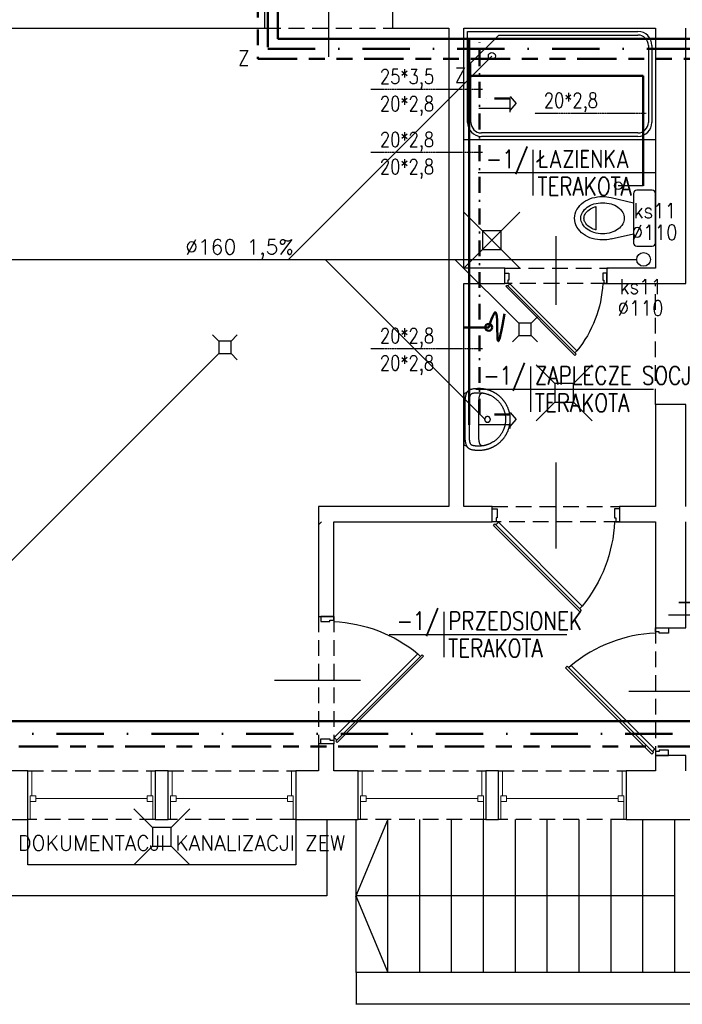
# Model space of a CAD drawing. Header units: millimetres. Extents: x 116 to 15750, y -6945 to 9999.
# Tile 98 of 150: x 2962 to 3495, y 833 to 1626. Entities that reach past the tile are written whole.
import ezdxf
from ezdxf.enums import TextEntityAlignment as Align

# ---------------------------------------------------------------- set-up
doc = ezdxf.new("R2010")
doc.units = ezdxf.units.MM
for name, pattern in [('ACAD_ISO12W100', [21, 12, -3, 0, -3, 0, -3]), ('DASHDOT', [25.4, 12.7, -6.35, 0, -6.35]), ('DASHED', [19.05, 12.7, -6.35]), ('DASHED2', [0.375, 0.25, -0.125]), ('Podwójna kreska', [42.8625, 15.875, -4.7625, 6.35, -4.7625, 6.35, -4.7625])]:
    doc.linetypes.add(name, pattern=pattern)
doc.layers.get('0').update_dxf_attribs({"color": 252})
for name, color, linetype in [('1-OPIS-POM', 252, 'Continuous'), ('1-SCIANA', 252, 'Continuous'), ('I-DRZWI', 252, 'Continuous'), ('I-MEBLE', 252, 'Continuous'), ('I-NAD', 252, 'DASHED'), ('I-OKNA', 252, 'Continuous'), ('I-SCIANA', 252, 'Continuous'), ('I-WIDOK', 252, 'Continuous'), ('IS cwu', 3, 'DASHDOT'), ('IS cwu cyrkulacja', 3, 'ACAD_ISO12W100'), ('IS KAN_S_OPIS', 2, 'Continuous'), ('IS KAN_SAN_RURY', 1, 'Continuous'), ('IS opis woda', 7, 'DASHED2'), ('MK_IS W_CWU', 5, 'DASHED'), ('MK_IS W_Z', 5, 'Continuous')]:
    doc.layers.add(name, color=color, linetype=linetype)
doc.layers.add('IS w', color=5, linetype='Continuous', lineweight=50)
doc.layers.add('IS woda w', color=5, linetype='Continuous', lineweight=40)
doc.styles.add('ROMANS', font='romans.shx', dxfattribs={"width": 0.75})
doc.styles.add('TECH', font='simplex.shx')

# ---------------------------------------------------------------- blocks, each defined once
blk = doc.blocks.new('D90')
blk.add_line((32.6, 45), (-28.01, 45))
for points in [[(-9.17, 87.25), (-9.17, 90), (0.01, 90), (0.01, 86.33), (-6.42, 86.33), (-6.42, 87.25)], [(-72.56, 61.83), (-11.68, 0.94), (-10.61, 2.01), (-71.49, 62.91)], [(-9.18, 2.76), (-9.18, 0), (0, 0), (0, 3.67), (-6.43, 3.67), (-6.43, 2.76)]]:
    blk.add_lwpolyline(points, close=True)
blk.add_lwpolyline([(-11.26, 2.66), (-9.48, 4.45), (-68.56, 63.55), (-70.35, 61.76)])
blk.add_arc((-4.56, -14.51), 100.94, 92.61856, 129.34871)
blk = doc.blocks.new('umywalk50')
for points in [[(11.44, -2.51), (11.12, -2.1), (10.86, -1.74), (10.66, -1.37), (10.52, -0.99), (10.44, -0.54), (10.42, 0), (-10.42, 0), (-31.25, 0), (-31.28, -0.53), (-31.36, -0.98), (-31.5, -1.37), (-31.69, -1.73), (-31.95, -2.1), (-32.28, -2.5)], [(-31.77, -15.02), (-31.73, -14.8), (-31.68, -14.6), (-31.63, -14.4), (-31.56, -14.21), (-31.49, -14.03), (-31.4, -13.86), (-31.29, -13.7), (-31.17, -13.54), (-31.04, -13.4), (-30.89, -13.26), (-30.71, -13.13), (-30.52, -13.01), (-30.31, -12.9), (-30.07, -12.79), (-29.81, -12.69), (-29.52, -12.6), (-29.2, -12.52), (-28.86, -12.44), (-28.48, -12.37), (-28.08, -12.3), (-27.64, -12.25), (-27.16, -12.2), (-26.66, -12.15), (-26.11, -12.11), (-25.53, -12.08), (-24.9, -12.06), (-24.24, -12.04), (-23.54, -12.02), (-22.79, -12.02), (-21.99, -12.01), (-10.47, -12.01), (1.04, -12.02), (1.84, -12.02), (2.59, -12.03), (3.29, -12.04), (3.96, -12.06), (4.58, -12.09), (5.16, -12.12), (5.71, -12.16), (6.22, -12.2), (6.69, -12.25), (7.13, -12.31), (7.53, -12.37), (7.91, -12.44), (8.25, -12.52), (8.57, -12.6), (8.86, -12.7), (9.12, -12.79), (9.36, -12.9), (9.57, -13.02), (9.77, -13.14), (9.94, -13.27), (10.09, -13.4), (10.23, -13.55), (10.34, -13.7), (10.45, -13.87), (10.54, -14.04), (10.61, -14.22), (10.68, -14.4), (10.74, -14.6), (10.78, -14.81), (10.82, -15.02)]]:
    blk.add_lwpolyline(points)
for points in [[(14.56, -12.02), (14.56, -12.38), (14.55, -12.75), (14.54, -13.11), (14.52, -13.47), (14.49, -13.83), (14.46, -14.19), (14.43, -14.55), (14.39, -14.9), (14.35, -15.26), (14.3, -15.61), (14.25, -15.96), (14.19, -16.31), (14.13, -16.66), (14.06, -17.01), (13.98, -17.35), (13.91, -17.7), (13.82, -18.04), (13.74, -18.38), (13.65, -18.72), (13.55, -19.05), (13.45, -19.39), (13.34, -19.72), (13.23, -20.05), (13.12, -20.38), (13, -20.7), (12.88, -21.02), (12.75, -21.35), (12.62, -21.67), (12.48, -21.98), (12.34, -22.3), (12.2, -22.61), (12.05, -22.92), (11.9, -23.23), (11.74, -23.54), (11.58, -23.84), (11.41, -24.14), (11.25, -24.44), (11.07, -24.73), (10.9, -25.03), (10.72, -25.32), (10.53, -25.61), (10.34, -25.89), (10.15, -26.17), (9.96, -26.45), (9.76, -26.73), (9.55, -27), (9.35, -27.28), (9.14, -27.54), (8.92, -27.81), (8.71, -28.07), (8.49, -28.33), (8.26, -28.59), (8.03, -28.84), (7.8, -29.09), (7.57, -29.34), (7.33, -29.58), (7.09, -29.82), (6.85, -30.06), (6.6, -30.3), (6.35, -30.53), (6.09, -30.75), (5.84, -30.98), (5.58, -31.2), (5.32, -31.42), (5.05, -31.63), (4.78, -31.84), (4.51, -32.05), (4.24, -32.25), (3.96, -32.45), (3.68, -32.64), (3.4, -32.84), (3.11, -33.02), (2.82, -33.21), (2.53, -33.39), (2.24, -33.57), (1.94, -33.74), (1.65, -33.91), (1.34, -34.07), (1.04, -34.23), (0.74, -34.39), (0.43, -34.54), (0.12, -34.69), (-0.2, -34.83), (-0.51, -34.97), (-0.83, -35.11), (-1.15, -35.24), (-1.47, -35.37), (-1.79, -35.49), (-2.12, -35.61), (-2.45, -35.72), (-2.78, -35.83), (-3.11, -35.94), (-3.44, -36.04), (-3.78, -36.14), (-4.12, -36.23), (-4.46, -36.31), (-4.8, -36.4), (-5.14, -36.47), (-5.49, -36.55), (-5.83, -36.62), (-6.18, -36.68), (-6.53, -36.74), (-6.88, -36.79), (-7.24, -36.84), (-7.59, -36.88), (-7.95, -36.92), (-8.3, -36.95), (-8.66, -36.98), (-9.02, -37.01), (-9.38, -37.02), (-9.75, -37.04), (-10.11, -37.05), (-10.48, -37.05), (-10.48, -37.05), (-10.84, -37.05), (-11.21, -37.04), (-11.57, -37.02), (-11.93, -37.01), (-12.29, -36.98), (-12.65, -36.95), (-13.01, -36.92), (-13.36, -36.88), (-13.72, -36.84), (-14.07, -36.79), (-14.42, -36.74), (-14.77, -36.68), (-15.12, -36.61), (-15.47, -36.55), (-15.81, -36.47), (-16.16, -36.4), (-16.5, -36.31), (-16.84, -36.23), (-17.17, -36.13), (-17.51, -36.04), (-17.84, -35.94), (-18.18, -35.83), (-18.51, -35.72), (-18.83, -35.61), (-19.16, -35.49), (-19.48, -35.37), (-19.81, -35.24), (-20.13, -35.11), (-20.44, -34.97), (-20.76, -34.83), (-21.07, -34.69), (-21.38, -34.54), (-21.69, -34.39), (-21.99, -34.23), (-22.3, -34.07), (-22.6, -33.9), (-22.9, -33.74), (-23.19, -33.56), (-23.49, -33.39), (-23.78, -33.21), (-24.06, -33.02), (-24.35, -32.83), (-24.63, -32.64), (-24.91, -32.45), (-25.19, -32.25), (-25.46, -32.04), (-25.73, -31.84), (-26, -31.63), (-26.27, -31.41), (-26.53, -31.19), (-26.79, -30.97), (-27.05, -30.75), (-27.3, -30.52), (-27.55, -30.29), (-27.8, -30.06), (-28.04, -29.82), (-28.28, -29.58), (-28.52, -29.33), (-28.75, -29.09), (-28.99, -28.84), (-29.21, -28.58), (-29.44, -28.33), (-29.66, -28.07), (-29.88, -27.81), (-30.09, -27.54), (-30.3, -27.27), (-30.51, -27), (-30.71, -26.73), (-30.91, -26.45), (-31.1, -26.17), (-31.3, -25.89), (-31.48, -25.6), (-31.67, -25.31), (-31.85, -25.02), (-32.02, -24.73), (-32.2, -24.43), (-32.37, -24.13), (-32.53, -23.83), (-32.69, -23.53), (-32.85, -23.22), (-33, -22.92), (-33.15, -22.61), (-33.29, -22.29), (-33.43, -21.98), (-33.57, -21.66), (-33.7, -21.34), (-33.83, -21.02), (-33.95, -20.7), (-34.07, -20.37), (-34.18, -20.04), (-34.29, -19.71), (-34.4, -19.38), (-34.5, -19.05), (-34.6, -18.71), (-34.69, -18.37), (-34.77, -18.03), (-34.86, -17.69), (-34.93, -17.35), (-35.01, -17), (-35.07, -16.66), (-35.14, -16.31), (-35.2, -15.96), (-35.25, -15.61), (-35.3, -15.25), (-35.34, -14.9), (-35.38, -14.54), (-35.41, -14.19), (-35.44, -13.83), (-35.47, -13.47), (-35.48, -13.1), (-35.5, -12.74), (-35.5, -12.38), (-35.51, -12.01), (-35.51, -12.01), (-35.5, -11.66), (-35.48, -11.21), (-35.46, -10.71), (-35.44, -10.17), (-35.41, -9.65), (-35.37, -9.16), (-35.34, -8.74), (-35.3, -8.41), (-35.24, -7.97), (-35.17, -7.54), (-35.1, -7.13), (-35.02, -6.73), (-34.93, -6.35), (-34.84, -5.99), (-34.73, -5.64), (-34.62, -5.31), (-34.5, -5), (-34.36, -4.7), (-34.21, -4.41), (-34.05, -4.14), (-33.87, -3.88), (-33.68, -3.63), (-33.47, -3.4), (-33.24, -3.18), (-33, -2.97), (-32.74, -2.77), (-32.45, -2.59), (-32.15, -2.42), (-31.82, -2.26), (-31.47, -2.11), (-31.1, -1.97), (-30.7, -1.84), (-30.28, -1.72), (-29.83, -1.61), (-29.35, -1.5), (-29.35, -1.5), (-28.98, -1.43), (-28.6, -1.36), (-28.2, -1.3), (-27.79, -1.24), (-27.37, -1.18), (-26.94, -1.13), (-26.49, -1.08), (-26.04, -1.05), (-25.57, -1.02), (-25.1, -1), (-24.62, -1), (-10.47, -1), (3.68, -1), (4.16, -1.01), (4.63, -1.02), (5.09, -1.05), (5.55, -1.09), (5.99, -1.13), (6.42, -1.18), (6.85, -1.24), (7.26, -1.3), (7.65, -1.37), (8.04, -1.44), (8.41, -1.51), (8.88, -1.61), (9.33, -1.72), (9.76, -1.84), (10.15, -1.97), (10.53, -2.11), (10.88, -2.26), (11.2, -2.42), (11.51, -2.6), (11.79, -2.78), (12.05, -2.97), (12.3, -3.18), (12.52, -3.4), (12.73, -3.64), (12.93, -3.88), (13.1, -4.14), (13.26, -4.41), (13.41, -4.7), (13.55, -5), (13.67, -5.32), (13.79, -5.65), (13.89, -6), (13.99, -6.36), (14.07, -6.74), (14.15, -7.13), (14.22, -7.54), (14.29, -7.97), (14.35, -8.42), (14.39, -8.74), (14.42, -9.17), (14.46, -9.65), (14.49, -10.18), (14.52, -10.71), (14.54, -11.21), (14.55, -11.66)], [(-10.47, -33.52), (-11.02, -33.51), (-11.57, -33.5), (-12.12, -33.47), (-12.67, -33.43), (-13.09, -33.37), (-13.5, -33.31), (-13.91, -33.25), (-14.31, -33.17), (-14.71, -33.09), (-15.1, -33.01), (-15.49, -32.92), (-15.89, -32.82), (-16.28, -32.72), (-16.67, -32.61), (-17.06, -32.49), (-17.46, -32.37), (-17.86, -32.23), (-18.28, -32.06), (-18.69, -31.89), (-19.1, -31.71), (-19.51, -31.53), (-19.91, -31.34), (-20.31, -31.14), (-20.72, -30.94), (-21.08, -30.72), (-21.45, -30.5), (-21.8, -30.28), (-22.15, -30.06), (-22.49, -29.83), (-22.82, -29.59), (-23.15, -29.36), (-23.48, -29.11), (-23.8, -28.86), (-24.12, -28.61), (-24.43, -28.34), (-24.75, -28.07), (-25.06, -27.8), (-25.37, -27.51), (-25.68, -27.22), (-25.99, -26.9), (-26.28, -26.58), (-26.57, -26.25), (-26.85, -25.93), (-27.12, -25.6), (-27.38, -25.27), (-27.64, -24.93), (-27.9, -24.59), (-28.15, -24.24), (-28.4, -23.89), (-28.64, -23.52), (-28.88, -23.15), (-29.88, -21.32), (-30.04, -20.95), (-30.21, -20.57), (-30.36, -20.19), (-30.51, -19.81), (-30.65, -19.42), (-30.79, -19.04), (-30.92, -18.66), (-31.04, -18.28), (-31.15, -17.89), (-31.26, -17.51), (-31.36, -17.12), (-31.45, -16.73), (-31.54, -16.34), (-31.62, -15.95), (-31.69, -15.56), (-31.75, -15.16), (-31.81, -14.77), (-31.86, -14.37), (-31.9, -13.97), (-31.93, -13.57), (-31.96, -13.16), (-31.98, -12.76), (-31.99, -12.35), (-31.99, -11.94), (-31.99, -11.53), (-31.97, -11.11), (-31.95, -10.7), (-31.93, -10.28), (-31.91, -9.87), (-31.88, -9.45), (-31.84, -9.04), (-31.79, -8.63), (-31.74, -8.21), (-31.66, -7.8), (-31.58, -7.4), (-31.48, -7), (-31.36, -6.6), (-31.22, -6.31), (-31.04, -6.06), (-30.81, -5.82), (-30.54, -5.62), (-30.24, -5.43), (-29.91, -5.27), (-29.55, -5.13), (-29.17, -5), (-28.77, -4.9), (-28.37, -4.81), (-27.95, -4.73), (-27.53, -4.67), (-27.11, -4.62), (-26.7, -4.58), (-26.3, -4.55), (-25.91, -4.53), (-25.55, -4.52), (-25.21, -4.51), (-24.89, -4.51), (-24.62, -4.5), (-10.47, -4.51), (3.68, -4.51), (3.95, -4.51), (4.27, -4.51), (4.61, -4.52), (4.97, -4.54), (5.36, -4.56), (5.76, -4.59), (6.17, -4.63), (6.59, -4.68), (7.01, -4.74), (7.43, -4.81), (7.83, -4.9), (8.23, -5.01), (8.61, -5.13), (8.97, -5.28), (9.3, -5.44), (9.6, -5.62), (9.87, -5.83), (10.1, -6.06), (10.28, -6.32), (10.42, -6.6), (10.54, -7), (10.64, -7.4), (10.72, -7.81), (10.79, -8.22), (10.85, -8.63), (10.9, -9.04), (10.94, -9.46), (10.97, -9.87), (10.99, -10.29), (11.01, -10.7), (11.03, -11.12), (11.04, -11.53), (11.05, -11.95), (11.05, -12.36), (11.04, -12.76), (11.02, -13.17), (10.99, -13.57), (10.96, -13.97), (10.92, -14.37), (10.87, -14.77), (10.81, -15.17), (10.75, -15.56), (10.67, -15.95), (10.6, -16.34), (10.51, -16.73), (10.42, -17.12), (10.32, -17.51), (10.21, -17.9), (10.09, -18.28), (9.97, -18.66), (9.84, -19.05), (9.71, -19.43), (9.57, -19.81), (9.42, -20.19), (9.26, -20.57), (9.1, -20.95), (8.93, -21.33), (8.93, -21.33), (7.94, -23.16), (7.69, -23.53), (7.45, -23.89), (7.2, -24.24), (6.95, -24.59), (6.7, -24.93), (6.44, -25.27), (6.17, -25.6), (5.9, -25.93), (5.62, -26.26), (5.34, -26.58), (5.04, -26.9), (4.74, -27.22), (4.43, -27.52), (4.12, -27.8), (3.8, -28.08), (3.49, -28.35), (3.17, -28.61), (2.85, -28.86), (2.53, -29.11), (2.21, -29.36), (1.88, -29.6), (1.54, -29.83), (1.2, -30.06), (0.85, -30.28), (0.5, -30.51), (0.14, -30.73), (-0.23, -30.94), (-0.63, -31.14), (-1.04, -31.34), (-1.44, -31.53), (-1.85, -31.71), (-2.25, -31.89), (-2.67, -32.07), (-3.09, -32.23), (-3.09, -32.23), (-3.49, -32.37), (-3.88, -32.49), (-4.28, -32.61), (-4.67, -32.72), (-5.06, -32.82), (-5.45, -32.92), (-5.85, -33.01), (-6.24, -33.1), (-6.64, -33.17), (-7.04, -33.25), (-7.45, -33.31), (-7.86, -33.37), (-8.27, -33.43), (-8.83, -33.47), (-9.38, -33.5), (-9.92, -33.51)], [(-8.17, -19), (-8.17, -18.97), (-8.18, -18.95), (-8.18, -18.92), (-8.18, -18.89), (-8.18, -18.87), (-8.18, -18.84), (-8.18, -18.82), (-8.18, -18.79), (-8.19, -18.76), (-8.19, -18.74), (-8.19, -18.71), (-8.2, -18.69), (-8.2, -18.66), (-8.2, -18.63), (-8.21, -18.61), (-8.21, -18.58), (-8.22, -18.56), (-8.22, -18.53), (-8.23, -18.5), (-8.23, -18.48), (-8.24, -18.45), (-8.25, -18.43), (-8.25, -18.4), (-8.26, -18.38), (-8.27, -18.35), (-8.27, -18.33), (-8.28, -18.3), (-8.29, -18.28), (-8.3, -18.25), (-8.31, -18.23), (-8.32, -18.2), (-8.33, -18.18), (-8.34, -18.15), (-8.35, -18.13), (-8.36, -18.1), (-8.37, -18.08), (-8.38, -18.05), (-8.39, -18.03), (-8.4, -18.01), (-8.41, -17.98), (-8.42, -17.96), (-8.43, -17.94), (-8.45, -17.91), (-8.46, -17.89), (-8.47, -17.87), (-8.48, -17.84), (-8.5, -17.82), (-8.51, -17.8), (-8.52, -17.78), (-8.54, -17.75), (-8.55, -17.73), (-8.57, -17.71), (-8.58, -17.69), (-8.6, -17.67), (-8.61, -17.65), (-8.63, -17.62), (-8.64, -17.6), (-8.66, -17.58), (-8.68, -17.56), (-8.69, -17.54), (-8.71, -17.52), (-8.73, -17.5), (-8.74, -17.48), (-8.76, -17.46), (-8.78, -17.44), (-8.8, -17.42), (-8.81, -17.4), (-8.83, -17.38), (-8.85, -17.37), (-8.87, -17.35), (-8.89, -17.33), (-8.91, -17.31), (-8.93, -17.29), (-8.95, -17.28), (-8.97, -17.26), (-8.99, -17.24), (-9.01, -17.22), (-9.03, -17.21), (-9.05, -17.19), (-9.07, -17.17), (-9.09, -17.16), (-9.11, -17.14), (-9.13, -17.13), (-9.15, -17.11), (-9.18, -17.1), (-9.2, -17.08), (-9.22, -17.07), (-9.24, -17.05), (-9.26, -17.04), (-9.29, -17.03), (-9.31, -17.01), (-9.33, -17), (-9.35, -16.99), (-9.38, -16.97), (-9.4, -16.96), (-9.42, -16.95), (-9.45, -16.94), (-9.47, -16.93), (-9.49, -16.91), (-9.52, -16.9), (-9.54, -16.89), (-9.57, -16.88), (-9.59, -16.87), (-9.61, -16.86), (-9.64, -16.85), (-9.66, -16.84), (-9.69, -16.83), (-9.71, -16.82), (-9.74, -16.82), (-9.76, -16.81), (-9.79, -16.8), (-9.81, -16.79), (-9.84, -16.78), (-9.86, -16.78), (-9.89, -16.77), (-9.91, -16.76), (-9.94, -16.76), (-9.97, -16.75), (-9.99, -16.75), (-10.02, -16.74), (-10.04, -16.74), (-10.07, -16.73), (-10.09, -16.73), (-10.12, -16.72), (-10.15, -16.72), (-10.17, -16.71), (-10.2, -16.71), (-10.23, -16.71), (-10.25, -16.71), (-10.28, -16.7), (-10.3, -16.7), (-10.33, -16.7), (-10.36, -16.7), (-10.38, -16.7), (-10.41, -16.69), (-10.44, -16.69), (-10.46, -16.69), (-10.49, -16.69), (-10.51, -16.69), (-10.54, -16.69), (-10.57, -16.7), (-10.59, -16.7), (-10.62, -16.7), (-10.65, -16.7), (-10.67, -16.7), (-10.7, -16.7), (-10.72, -16.71), (-10.75, -16.71), (-10.78, -16.71), (-10.8, -16.72), (-10.83, -16.72), (-10.85, -16.72), (-10.88, -16.73), (-10.91, -16.73), (-10.93, -16.74), (-10.96, -16.74), (-10.98, -16.75), (-11.01, -16.76), (-11.03, -16.76), (-11.06, -16.77), (-11.09, -16.78), (-11.11, -16.78), (-11.14, -16.79), (-11.16, -16.8), (-11.19, -16.81), (-11.21, -16.81), (-11.24, -16.82), (-11.26, -16.83), (-11.29, -16.84), (-11.31, -16.85), (-11.33, -16.86), (-11.36, -16.87), (-11.38, -16.88), (-11.41, -16.89), (-11.43, -16.9), (-11.46, -16.91), (-11.48, -16.92), (-11.5, -16.93), (-11.53, -16.95), (-11.55, -16.96), (-11.57, -16.97), (-11.6, -16.98), (-11.62, -17), (-11.64, -17.01), (-11.66, -17.02), (-11.69, -17.04), (-11.71, -17.05), (-11.73, -17.06), (-11.75, -17.08), (-11.77, -17.09), (-11.8, -17.11), (-11.82, -17.12), (-11.84, -17.14), (-11.86, -17.16), (-11.88, -17.17), (-11.9, -17.19), (-11.92, -17.2), (-11.94, -17.22), (-11.96, -17.24), (-11.98, -17.25), (-12, -17.27), (-12.02, -17.29), (-12.04, -17.31), (-12.06, -17.32), (-12.08, -17.34), (-12.1, -17.36), (-12.12, -17.38), (-12.14, -17.4), (-12.15, -17.42), (-12.17, -17.44), (-12.19, -17.46), (-12.21, -17.48), (-12.22, -17.5), (-12.24, -17.52), (-12.26, -17.54), (-12.28, -17.56), (-12.29, -17.58), (-12.31, -17.6), (-12.32, -17.62), (-12.34, -17.64), (-12.35, -17.66), (-12.37, -17.68), (-12.38, -17.71), (-12.4, -17.73), (-12.41, -17.75), (-12.43, -17.77), (-12.44, -17.79), (-12.45, -17.82), (-12.47, -17.84), (-12.48, -17.86), (-12.49, -17.88), (-12.51, -17.91), (-12.52, -17.93), (-12.53, -17.95), (-12.54, -17.98), (-12.55, -18), (-12.57, -18.03), (-12.58, -18.05), (-12.59, -18.07), (-12.6, -18.1), (-12.61, -18.12), (-12.62, -18.15), (-12.63, -18.17), (-12.64, -18.2), (-12.65, -18.22), (-12.65, -18.24), (-12.66, -18.27), (-12.67, -18.29), (-12.68, -18.32), (-12.69, -18.34), (-12.69, -18.37), (-12.7, -18.4), (-12.71, -18.42), (-12.71, -18.45), (-12.72, -18.47), (-12.73, -18.5), (-12.73, -18.52), (-12.74, -18.55), (-12.74, -18.58), (-12.75, -18.6), (-12.75, -18.63), (-12.75, -18.65), (-12.76, -18.68), (-12.76, -18.71), (-12.77, -18.73), (-12.77, -18.76), (-12.77, -18.78), (-12.77, -18.81), (-12.78, -18.84), (-12.78, -18.86), (-12.78, -18.89), (-12.78, -18.91), (-12.78, -18.94), (-12.78, -18.97), (-12.78, -18.99), (-12.78, -19.02), (-12.78, -19.05), (-12.78, -19.07), (-12.78, -19.1), (-12.78, -19.13), (-12.78, -19.15), (-12.77, -19.18), (-12.77, -19.2), (-12.77, -19.23), (-12.77, -19.26), (-12.76, -19.28), (-12.76, -19.31), (-12.76, -19.33), (-12.75, -19.36), (-12.75, -19.39), (-12.74, -19.41), (-12.74, -19.44), (-12.73, -19.46), (-12.73, -19.49), (-12.72, -19.52), (-12.72, -19.54), (-12.71, -19.57), (-12.7, -19.59), (-12.7, -19.62), (-12.69, -19.64), (-12.68, -19.67), (-12.67, -19.69), (-12.66, -19.72), (-12.66, -19.74), (-12.65, -19.77), (-12.64, -19.79), (-12.63, -19.82), (-12.62, -19.84), (-12.61, -19.87), (-12.6, -19.89), (-12.59, -19.91), (-12.58, -19.94), (-12.57, -19.96), (-12.56, -19.99), (-12.55, -20.01), (-12.53, -20.03), (-12.52, -20.06), (-12.51, -20.08), (-12.5, -20.1), (-12.48, -20.13), (-12.47, -20.15), (-12.46, -20.17), (-12.44, -20.19), (-12.43, -20.22), (-12.42, -20.24), (-12.4, -20.26), (-12.39, -20.28), (-12.37, -20.3), (-12.36, -20.33), (-12.34, -20.35), (-12.33, -20.37), (-12.31, -20.39), (-12.3, -20.41), (-12.28, -20.43), (-12.26, -20.45), (-12.25, -20.47), (-12.23, -20.49), (-12.21, -20.51), (-12.19, -20.53), (-12.18, -20.55), (-12.16, -20.57), (-12.14, -20.59), (-12.12, -20.61), (-12.1, -20.63), (-12.09, -20.65), (-12.07, -20.66), (-12.05, -20.68), (-12.03, -20.7), (-12.01, -20.72), (-11.99, -20.74), (-11.97, -20.75), (-11.95, -20.77), (-11.93, -20.79), (-11.91, -20.8), (-11.89, -20.82), (-11.87, -20.83), (-11.84, -20.85), (-11.82, -20.87), (-11.8, -20.88), (-11.78, -20.9), (-11.76, -20.91), (-11.74, -20.93), (-11.71, -20.94), (-11.69, -20.95), (-11.67, -20.97), (-11.65, -20.98), (-11.62, -20.99), (-11.6, -21.01), (-11.58, -21.02), (-11.56, -21.03), (-11.53, -21.04), (-11.51, -21.06), (-11.48, -21.07), (-11.46, -21.08), (-11.44, -21.09), (-11.41, -21.1), (-11.39, -21.11), (-11.37, -21.12), (-11.34, -21.13), (-11.32, -21.14), (-11.29, -21.15), (-11.27, -21.16), (-11.24, -21.17), (-11.22, -21.18), (-11.19, -21.19), (-11.17, -21.19), (-11.14, -21.2), (-11.12, -21.21), (-11.09, -21.22), (-11.07, -21.22), (-11.04, -21.23), (-11.02, -21.24), (-10.99, -21.24), (-10.96, -21.25), (-10.94, -21.25), (-10.91, -21.26), (-10.89, -21.26), (-10.86, -21.27), (-10.83, -21.27), (-10.81, -21.28), (-10.78, -21.28), (-10.76, -21.28), (-10.73, -21.29), (-10.7, -21.29), (-10.68, -21.29), (-10.65, -21.29), (-10.63, -21.3), (-10.6, -21.3), (-10.57, -21.3), (-10.55, -21.3), (-10.52, -21.3), (-10.49, -21.3), (-10.47, -21.3), (-10.44, -21.3), (-10.42, -21.3), (-10.39, -21.3), (-10.36, -21.3), (-10.34, -21.3), (-10.31, -21.29), (-10.28, -21.29), (-10.26, -21.29), (-10.23, -21.29), (-10.21, -21.28), (-10.18, -21.28), (-10.15, -21.28), (-10.13, -21.27), (-10.1, -21.27), (-10.08, -21.26), (-10.05, -21.26), (-10.02, -21.25), (-10, -21.25), (-9.97, -21.24), (-9.95, -21.24), (-9.92, -21.23), (-9.9, -21.23), (-9.87, -21.22), (-9.84, -21.21), (-9.82, -21.2), (-9.79, -21.2), (-9.77, -21.19), (-9.74, -21.18), (-9.72, -21.17), (-9.69, -21.16), (-9.67, -21.15), (-9.65, -21.14), (-9.62, -21.13), (-9.6, -21.12), (-9.57, -21.11), (-9.55, -21.1), (-9.52, -21.09), (-9.5, -21.08), (-9.48, -21.07), (-9.45, -21.06), (-9.43, -21.05), (-9.41, -21.04), (-9.38, -21.02), (-9.36, -21.01), (-9.34, -21), (-9.31, -20.98), (-9.29, -20.97), (-9.27, -20.96), (-9.25, -20.94), (-9.22, -20.93), (-9.2, -20.91), (-9.18, -20.9), (-9.16, -20.88), (-9.14, -20.87), (-9.12, -20.85), (-9.09, -20.84), (-9.07, -20.82), (-9.05, -20.81), (-9.03, -20.79), (-9.01, -20.77), (-8.99, -20.76), (-8.97, -20.74), (-8.95, -20.72), (-8.93, -20.7), (-8.91, -20.69), (-8.89, -20.67), (-8.88, -20.65), (-8.86, -20.63), (-8.84, -20.61), (-8.82, -20.59), (-8.8, -20.58), (-8.78, -20.56), (-8.77, -20.54), (-8.75, -20.52), (-8.73, -20.5), (-8.71, -20.48), (-8.7, -20.46), (-8.68, -20.44), (-8.66, -20.42), (-8.65, -20.4), (-8.63, -20.37), (-8.62, -20.35), (-8.6, -20.33), (-8.59, -20.31), (-8.57, -20.29), (-8.56, -20.27), (-8.54, -20.24), (-8.53, -20.22), (-8.51, -20.2), (-8.5, -20.18), (-8.49, -20.16), (-8.47, -20.13), (-8.46, -20.11), (-8.45, -20.09), (-8.44, -20.06), (-8.42, -20.04), (-8.41, -20.02), (-8.4, -19.99), (-8.39, -19.97), (-8.38, -19.94), (-8.37, -19.92), (-8.36, -19.9), (-8.35, -19.87), (-8.34, -19.85), (-8.33, -19.82), (-8.32, -19.8), (-8.31, -19.77), (-8.3, -19.75), (-8.29, -19.72), (-8.28, -19.7), (-8.28, -19.67), (-8.27, -19.65), (-8.26, -19.62), (-8.25, -19.6), (-8.25, -19.57), (-8.24, -19.55), (-8.24, -19.52), (-8.23, -19.5), (-8.22, -19.47), (-8.22, -19.44), (-8.21, -19.42), (-8.21, -19.39), (-8.2, -19.37), (-8.2, -19.34), (-8.2, -19.31), (-8.19, -19.29), (-8.19, -19.26), (-8.19, -19.24), (-8.18, -19.21), (-8.18, -19.18), (-8.18, -19.16), (-8.18, -19.13), (-8.18, -19.11), (-8.18, -19.08), (-8.18, -19.05), (-8.17, -19.03), (-8.17, -19)]]:
    blk.add_lwpolyline(points, close=True)
blk = doc.blocks.new('wc')
for p, q in [((20, 0), (-20, 0)), ((-22.5, -2.5), (-22.5, -15)), ((22.5, -15), (22.5, -2.5)), ((-20, -17.5), (20, -17.5)), ((-16.71, -35.72), (-12.5, -17.5)), ((16.71, -35.72), (12.5, -17.5)), ((9.4, -47.6), (-9.4, -47.6))]:
    blk.add_line(p, q)
blk.add_lwpolyline([(12.5, -42.5, -0.072039), (11.5, -49.43, -0.083339), (8.84, -54.87, -0.106661), (4.55, -58.78, -0.132138), (0, -60, -0.132138), (-4.55, -58.78, -0.106661), (-8.84, -54.87, -0.083339), (-11.5, -49.43, -0.072039), (-12.5, -42.5, -0.072039), (-11.5, -35.57, -0.083339), (-8.84, -30.13, -0.106661), (-4.55, -26.22, -0.132138), (0, -25, -0.132138), (4.55, -26.22, -0.106661), (8.84, -30.13, -0.083339), (11.5, -35.57, -0.072039)], format="xyb", close=True)
for points in [[(17.5, -42.5, -0.072039), (16.29, -50.85, -0.083339), (12.91, -57.78, -0.106661), (7.06, -63.1, -0.132138), (0, -65, -0.132138), (-7.06, -63.1, -0.106661), (-12.91, -57.78, -0.083339), (-16.29, -50.85, -0.072039), (-17.5, -42.5, -0.05824), (-16.71, -35.72, -0.083339)], [(16.71, -35.72, -0.05824), (17.5, -42.5, -0.072039)], [(9.4, -47.6, -0.013234), (9.1, -48.72, -0.083339), (6.8, -53.42, -0.106661), (3.29, -56.61, -0.132138), (0, -57.5, -0.132138), (-3.29, -56.61, -0.106661), (-6.8, -53.42, -0.083339), (-9.1, -48.72, -0.013234), (-9.4, -47.6, -0.072039)]]:
    blk.add_lwpolyline(points, format="xyb")
for centre, start, end in [((-20, -2.5), 90, 180), ((20, -2.5), 0, 90), ((-20, -15), 180, 270), ((20, -15), 270, 0)]:
    blk.add_arc(centre, 2.5, start, end)
blk = doc.blocks.new('EVSWV')
for p, q in [((3319.08, 1528.87), (3319.08, 1618.87)), ((3319.08, 1618.87), (3473.21, 1618.87)), ((3319.08, 1528.87), (3319.08, 1618.87)), ((3319.08, 1618.87), (3473.21, 1618.87)), ((3319.08, 1528.87), (3319.08, 1618.87)), ((3319.08, 1618.87), (3473.21, 1618.87)), ((3473.21, 1618.87), (3473.21, 1528.87)), ((3473.21, 1618.87), (3473.21, 1528.87)), ((3473.21, 1618.87), (3473.21, 1528.87)), ((3321.9, 1542.93), (3321.9, 1616.06)), ((3321.9, 1616.06), (3459.15, 1616.06)), ((3321.9, 1542.93), (3321.9, 1616.06)), ((3321.9, 1616.06), (3459.15, 1616.06)), ((3321.9, 1542.93), (3321.9, 1616.06)), ((3321.9, 1616.06), (3459.15, 1616.06)), ((3324.71, 1590.75), (3347.21, 1613.25)), ((3324.71, 1590.75), (3347.21, 1613.25)), ((3324.71, 1590.75), (3347.21, 1613.25)), ((3347.21, 1613.25), (3459.15, 1613.25)), ((3347.21, 1613.25), (3459.15, 1613.25)), ((3347.21, 1613.25), (3459.15, 1613.25)), ((3467.59, 1604.81), (3467.59, 1542.93)), ((3467.59, 1604.81), (3467.59, 1542.93)), ((3467.59, 1604.81), (3467.59, 1542.93)), ((3470.4, 1604.81), (3470.4, 1542.93)), ((3470.4, 1604.81), (3470.4, 1542.93)), ((3470.4, 1604.81), (3470.4, 1542.93)), ((3324.71, 1542.93), (3324.71, 1590.75)), ((3324.71, 1542.93), (3324.71, 1590.75)), ((3324.71, 1542.93), (3324.71, 1590.75)), ((3459.15, 1534.5), (3333.15, 1534.5)), ((3459.15, 1534.5), (3333.15, 1534.5)), ((3459.15, 1534.5), (3333.15, 1534.5)), ((3459.15, 1531.68), (3333.15, 1531.68)), ((3459.15, 1531.68), (3333.15, 1531.68)), ((3459.15, 1531.68), (3333.15, 1531.68)), ((3473.21, 1528.87), (3319.08, 1528.87)), ((3473.21, 1528.87), (3319.08, 1528.87)), ((3473.21, 1528.87), (3319.08, 1528.87))]:
    blk.add_line(p, q)
blk.add_circle((3341.58, 1596.37), 2.81)
blk.add_circle((3341.58, 1596.37), 2.81)
blk.add_circle((3341.58, 1596.37), 2.81)
for centre, radius, start, end in [((3459.15, 1604.81), 11.25, 0, 90), ((3459.15, 1604.81), 11.25, 0, 90), ((3459.15, 1604.81), 11.25, 0, 90), ((3459.15, 1604.81), 8.44, 0, 90), ((3459.15, 1604.81), 8.44, 0, 90), ((3459.15, 1604.81), 8.44, 0, 90), ((3333.15, 1542.93), 11.25, 180, 270), ((3333.15, 1542.93), 11.25, 180, 270), ((3333.15, 1542.93), 11.25, 180, 270), ((3333.15, 1542.93), 8.44, 180, 270), ((3333.15, 1542.93), 8.44, 180, 270), ((3333.15, 1542.93), 8.44, 180, 270), ((3459.15, 1542.93), 8.44, 270, 0), ((3459.15, 1542.93), 11.25, 270, 0), ((3459.15, 1542.93), 8.44, 270, 0), ((3459.15, 1542.93), 11.25, 270, 0), ((3459.15, 1542.93), 8.44, 270, 0), ((3459.15, 1542.93), 11.25, 270, 0)]:
    blk.add_arc(centre, radius, start, end)
at = {"layer": 'I-SCIANA', "linetype": 'Continuous', "lineweight": 25}
blk.add_lwpolyline([(3319.08, 1618.87), (3473.21, 1618.87)], dxfattribs=at)
blk = doc.blocks.new('OPIS-POM')
for p, q in [((0, 25), (0, -25)), ((-60, 0), (135, 0))]:
    blk.add_line(p, q)
at = {"style": 'ROMANS', "width": 0.8, "flags": 4}
blk.add_attdef('NR', text='', height=20, dxfattribs=at).set_placement((-5, 5), align=Align.RIGHT)
blk.add_attdef('NAZWA', (5, 5), '', height=20, dxfattribs=at)
blk.add_attdef('POW.', text='', height=20, dxfattribs=at).set_placement((-5, -5), align=Align.TOP_RIGHT)
blk.add_attdef('POSADZKA', text='', height=20, dxfattribs=at).set_placement((5, -5), align=Align.TOP_LEFT)
blk = doc.blocks.new('kratka')
for p, q in [((-15, 0), (-30, 15)), ((0, 0), (15, 15)), ((-30, -30), (-15, -15)), ((15, -30), (0, -15))]:
    blk.add_line(p, q)
blk.add_lwpolyline([(0, 0), (-15, 0), (-15, -15), (0, -15)], close=True)

msp = doc.modelspace()

# ---------------------------------------------------------------- hatches: boundary and pattern name
at = {"true_color": 0x535353}
h = msp.add_hatch(color=251, dxfattribs=at)
h.dxf.hatch_style = 2
h.paths.add_polyline_path([(3473.21, 1315.4), (3472.87, 1315.54), (3472.73, 1315.88), (3472.87, 1316.22), (3473.21, 1316.36), (3473.56, 1316.22), (3473.7, 1315.88), (3473.56, 1315.54)])

# ---------------------------------------------------------------- linework, layer by layer
at = {"color": 251, "lineweight": 0, "true_color": 0x535353}
for points in [[(3434.17, 1424.74), (3435.14, 1425.6)], [(3352, 1413.33), (3357.27, 1413.33)], [(3202.06, 1218.97), (3204.43, 1221.44)], [(3444.39, 1221.44), (3439.22, 1221.44)], [(3473.21, 1033.43), (3473.21, 1038.7)], [(2968.01, 1021.06), (2971.24, 1021.06)], [(3070.62, 1021.06), (3067.4, 1021.06)], [(3080.95, 1021.06), (3084.28, 1021.06)], [(3183.67, 1021.06), (3180.33, 1021.06)], [(3234, 1021.06), (3237.23, 1021.06)], [(3336.72, 1021.06), (3333.39, 1021.06)], [(3346.94, 1021.06), (3350.27, 1021.06)], [(3449.66, 1021.06), (3446.43, 1021.06)], [(2968.01, 982.02), (2969.95, 982.02)], [(3070.52, 982.02), (3068.69, 982.02)], [(3080.95, 982.02), (3082.89, 982.02)], [(3183.56, 982.02), (3181.73, 982.02)], [(3234, 982.02), (3235.94, 982.02)], [(3336.61, 982.02), (3334.79, 982.02)], [(3346.94, 982.02), (3348.88, 982.02)], [(3449.55, 982.02), (3447.72, 982.02)]]:
    msp.add_lwpolyline(points, dxfattribs=at)
at = {"layer": 'I-NAD'}
for points in [[(3158.93, 1618.87), (3261.65, 1618.87)], [(3352, 1425.59), (3434.06, 1425.59)], [(3434.06, 1413.32), (3352, 1413.31)], [(3473.21, 1315.88), (3473.21, 1413.33)], [(3341.78, 1233.71), (3444.39, 1233.71)], [(3444.39, 1221.44), (3341.78, 1221.43)], [(3202.06, 1145.4), (3202.05, 1042.68)], [(3214.32, 1145.4), (3214.32, 1042.68)], [(3473.21, 1136.15), (3473.21, 1033.43)], [(2968.01, 1021.06), (3070.62, 1021.06)], [(3080.95, 1021.06), (3183.67, 1021.06)], [(3234, 1021.06), (3336.72, 1021.06)], [(3346.94, 1021.06), (3449.66, 1021.06)], [(3070.62, 982.02), (2968.01, 982.02)], [(3183.67, 982.02), (3080.95, 982.02)], [(3336.72, 982.02), (3234, 982.02)], [(3449.66, 982.02), (3346.94, 982.02)]]:
    msp.add_lwpolyline(points, dxfattribs=at)
at = {"layer": 'I-OKNA', "lineweight": 0}
for points in [[(2971.24, 1000.95), (2971.24, 1021.06)], [(3067.4, 1000.95), (3067.4, 1021.06)], [(3084.28, 1000.95), (3084.28, 1021.06)], [(3180.33, 1000.95), (3180.33, 1021.06)], [(3237.23, 1000.95), (3237.23, 1021.06)], [(3333.39, 1000.95), (3333.39, 1021.06)], [(3350.27, 1000.95), (3350.27, 1021.06)], [(3446.43, 1000.95), (3446.43, 1021.06)], [(2969.95, 982.02), (2969.95, 1000.95), (2974.47, 1000.95)], [(2974.47, 996.43), (2974.47, 1000.95)], [(2974.47, 998.69), (3064.17, 998.69)], [(3064.17, 1000.95), (3068.69, 1000.95)], [(3064.17, 996.43), (3064.17, 1000.95)], [(3068.69, 982.02), (3068.69, 1000.95)], [(3082.89, 982.02), (3082.89, 1000.95), (3087.4, 1000.95)], [(3087.4, 996.43), (3087.4, 1000.95)], [(3087.4, 998.69), (3177.21, 998.69)], [(3177.21, 1000.95), (3181.73, 1000.95)], [(3177.21, 996.43), (3177.21, 1000.95)], [(3181.73, 982.02), (3181.73, 1000.95)], [(3235.94, 982.02), (3235.94, 1000.95), (3240.46, 1000.95)], [(3240.46, 996.43), (3240.46, 1000.95)], [(3240.46, 998.69), (3330.27, 998.69)], [(3330.27, 1000.95), (3334.79, 1000.95)], [(3330.27, 996.43), (3330.27, 1000.95)], [(3334.79, 982.02), (3334.79, 1000.95)], [(3348.88, 982.02), (3348.88, 1000.95), (3353.5, 1000.95)], [(3353.5, 996.43), (3353.5, 1000.95)], [(3353.5, 998.69), (3443.2, 998.69)], [(3443.2, 1000.95), (3447.72, 1000.95)], [(3443.2, 996.43), (3443.2, 1000.95)], [(3447.72, 982.02), (3447.72, 1000.95)], [(2969.95, 996.43), (2974.47, 996.43)], [(3068.69, 996.43), (3064.17, 996.43)], [(3082.89, 996.43), (3087.4, 996.43)], [(3181.73, 996.43), (3177.21, 996.43)], [(3235.94, 996.43), (3240.46, 996.43)], [(3334.79, 996.43), (3330.27, 996.43)], [(3348.88, 996.43), (3353.5, 996.43)], [(3447.72, 996.43), (3443.2, 996.43)]]:
    msp.add_lwpolyline(points, dxfattribs=at)
at = {"layer": 'I-SCIANA'}
msp.add_line((3232.3, 858.76), (3232.3, 833.16), dxfattribs=at)
at = {"layer": 'I-SCIANA', "linetype": 'Continuous', "lineweight": 25}
for points in [[(2632, 1618.87), (3158.93, 1618.87), (3158.93, 1643.5)], [(3442.34, 1643.5), (3261.65, 1643.5), (3261.65, 1618.87), (3306.82, 1618.87)], [(3306.82, 1618.87), (3306.82, 1233.71)], [(3319.08, 1425.6), (3319.08, 1618.87)], [(3473.21, 1618.87), (3473.21, 1425.6)], [(3473.21, 1413.33), (3473.21, 1413.33), (3497.84, 1413.33), (3497.84, 1618.87)], [(3319.08, 1413.33), (3352, 1413.33), (3352, 1425.6), (3319.08, 1425.6)], [(3473.21, 1425.6), (3434.17, 1425.6), (3434.17, 1413.33)], [(3319.08, 1233.71), (3319.08, 1413.33)], [(3434.17, 1413.33), (3473.21, 1413.33)], [(3473.21, 1315.88), (3473.21, 1233.71)], [(3497.84, 1233.71), (3497.84, 1315.88), (3473.21, 1315.88)], [(3306.82, 1233.71), (3202.06, 1233.71)], [(3202.06, 1233.71), (3202.06, 1145.4), (3214.32, 1145.4), (3214.32, 1221.44)], [(3214.32, 1221.44), (3341.78, 1221.44), (3341.78, 1233.71), (3319.08, 1233.71)], [(3473.21, 1233.71), (3444.39, 1233.71), (3444.39, 1221.44)], [(3444.39, 1221.44), (3473.21, 1221.44)], [(3473.21, 1221.44), (3473.21, 1136.15), (3497.84, 1136.15), (3497.84, 1221.44)], [(3202.06, 1042.68), (3202.06, 1021.06)], [(3214.32, 1021.06), (3214.32, 1042.68), (3202.06, 1042.68)], [(3473.21, 1033.43), (3473.21, 1021.06)], [(3497.84, 1021.06), (3497.84, 1033.43), (3473.21, 1033.43)], [(3202.06, 1021.06), (3183.67, 1021.06), (3183.67, 982.02), (3234, 982.02), (3234, 1021.06)], [(3234, 1021.06), (3214.32, 1021.06)], [(3473.21, 1021.06), (3449.66, 1021.06), (3449.66, 982.02), (3535.81, 982.02), (3535.81, 1021.06)]]:
    msp.add_lwpolyline(points, dxfattribs=at)
for points in [[(2917.68, 982.02), (2968.01, 982.02), (2968.01, 1021.06), (2917.68, 1021.06)], [(3070.62, 982.02), (3080.95, 982.02), (3080.95, 1021.06), (3070.62, 1021.06)], [(3336.72, 982.02), (3346.94, 982.02), (3346.94, 1021.06), (3336.72, 1021.06)]]:
    msp.add_lwpolyline(points, close=True, dxfattribs=at)
at = {"layer": 'I-SCIANA'}
for points in [[(3208.67, 982.02), (3208.67, 920.39), (2943.01, 920.39), (2943.01, 982.02)], [(3183.67, 982.02), (3183.67, 945.39), (2968.01, 945.39), (2968.01, 982.02)], [(3668.66, 858.76), (3232.19, 858.76)], [(3694.36, 833.16), (3232.19, 833.16)]]:
    msp.add_lwpolyline(points, dxfattribs=at)
at = {"layer": 'I-WIDOK'}
for p, q in [((3232.19, 919.87), (3257.89, 981.5)), ((3488.93, 920.39), (3232.19, 920.39)), ((3232.19, 920.39), (3257.89, 858.76))]:
    msp.add_line(p, q, dxfattribs=at)
for points in [[(3232.3, 858.76), (3232.3, 982.02)], [(3257.89, 858.76), (3257.89, 982.02)], [(3283.49, 858.76), (3283.49, 982.02)], [(3309.2, 858.76), (3309.2, 982.02)], [(3334.91, 858.76), (3334.91, 982.02)], [(3360.61, 858.76), (3360.61, 982.02)], [(3386.21, 858.76), (3386.21, 982.02)], [(3411.92, 858.76), (3411.92, 982.02)], [(3437.62, 858.76), (3437.62, 982.02)], [(3463.22, 858.76), (3463.22, 982.02)], [(3488.93, 858.76), (3488.93, 982.02)]]:
    msp.add_lwpolyline(points, dxfattribs=at)
at = {"layer": 'IS cwu', "lineweight": 50, "ltscale": 3}
for p, q in [((3161.1, 1946.67), (3161.12, 1602.09)), ((3161.12, 1602.09), (3516.93, 1602.11)), ((397.01, 1050.73), (4397.89, 1050.91))]:
    msp.add_line(p, q, dxfattribs=at)
at = {"layer": 'IS cwu', "lineweight": 50}
for p, q in [((3331.56, 1307.81), (3331.56, 1610.31)), ((3356.39, 1562.2), (3331.56, 1562.2)), ((3356.39, 1307.81), (3331.56, 1307.81))]:
    msp.add_line(p, q, dxfattribs=at)
at = {"layer": 'IS cwu cyrkulacja', "linetype": 'Podwójna kreska', "lineweight": 50, "ltscale": 2}
for p, q in [((3153.11, 1938.48), (3153.11, 1594.11)), ((3153.11, 1594.11), (3508.93, 1594.11)), ((388.99, 1040.73), (4408.02, 1040.73))]:
    msp.add_line(p, q, dxfattribs=at)
at = {"layer": 'IS KAN_SAN_RURY'}
for p, q in [((3341.58, 1596.37), (3177.93, 1432.72)), ((2924.43, 1432.72), (3458.23, 1432.72)), ((3207.39, 1432.72), (3336.21, 1303.9)), ((3311.85, 1432.72), (3363.25, 1381.32)), ((3121.68, 1356.93), (2862.59, 1097.84))]:
    msp.add_line(p, q, dxfattribs=at)
at = {"layer": 'IS KAN_SAN_RURY', "linetype": 'Continuous'}
for p, q in [((3356.58, 1463.1), (3326.58, 1433.1)), ((3326.58, 1463.1), (3356.58, 1433.1)), ((3358.25, 1386.32), (3363.25, 1381.32)), ((3378.25, 1386.32), (3373.25, 1381.32)), ((3116.68, 1371.93), (3121.68, 1366.93)), ((3136.68, 1371.93), (3131.68, 1366.93)), ((3358.25, 1366.32), (3363.25, 1371.32)), ((3378.25, 1366.32), (3373.25, 1371.32)), ((3116.68, 1351.93), (3121.68, 1356.93)), ((3136.68, 1351.93), (3131.68, 1356.93))]:
    msp.add_line(p, q, dxfattribs=at)
for points in [[(3363.25, 1371.32), (3373.25, 1371.32), (3373.25, 1381.32), (3363.25, 1381.32)], [(3121.68, 1356.93), (3131.68, 1356.93), (3131.68, 1366.93), (3121.68, 1366.93)]]:
    msp.add_lwpolyline(points, close=True, dxfattribs=at)
msp.add_circle((3463.73, 1432.61, -26.68), 5.5, dxfattribs=at)
at = {"layer": 'IS opis woda'}
for p, q in [((3333.94, 1569.33, 53.36), (3244.2, 1569.33, 53.36)), ((3465.86, 1550.18), (3376.12, 1550.18)), ((3333.94, 1518.68, 53.36), (3244.2, 1518.68, 53.36)), ((3333.94, 1360.73, 53.36), (3244.2, 1360.73, 53.36))]:
    msp.add_line(p, q, dxfattribs=at)
at = {"layer": 'IS w'}
msp.add_line((3319.08, 1378), (3339.04, 1378), dxfattribs=at)
msp.add_circle((3339.04, 1378), 2.8, dxfattribs=at)
msp.add_spline([(3339.04, 1378), (3344.44, 1390.2), (3346.44, 1367.2), (3351.84, 1388.8)], degree=3, dxfattribs=at)
at = {"layer": 'IS woda w', "lineweight": 50}
for p, q in [((3169.31, 1954.86), (3169.31, 1610.31)), ((3169.31, 1610.31), (3525.13, 1610.31)), ((3323.37, 1299.62), (3323.37, 1610.31)), ((3323.37, 1580.36), (3463.48, 1580.36)), ((3463.48, 1491.98), (3463.48, 1580.36)), ((405.19, 1060.98), (4387.77, 1060.98))]:
    msp.add_line(p, q, dxfattribs=at)
at = {"layer": 'MK_IS W_CWU', "ltscale": 2}
for p, q in [((3356.39, 1554.01), (3323.37, 1554.01)), ((3356.39, 1299.62), (3323.37, 1299.62))]:
    msp.add_line(p, q, dxfattribs=at)
at = {"layer": 'MK_IS W_Z'}
for p, q in [((3356.39, 1563.79), (3361.14, 1558.18)), ((3356.39, 1551.08), (3356.39, 1562.3)), ((3356.39, 1552.58), (3361.14, 1558.18)), ((3463.48, 1491.98), (3443.34, 1491.98)), ((3356.39, 1309.4), (3361.14, 1303.79)), ((3356.39, 1296.69), (3356.39, 1307.91)), ((3356.39, 1298.19), (3361.14, 1303.79))]:
    msp.add_line(p, q, dxfattribs=at)
msp.add_circle((3443.34, 1491.98), 3.05, dxfattribs=at)

# ---------------------------------------------------------------- block references
at = {"layer": '1-OPIS-POM', "xscale": 0.7338239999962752, "yscale": 0.7338239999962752, "zscale": 0.7338240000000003}
for p, values in [((3374.66, 1502.51), {'NR': '-1/', 'NAZWA': 'ŁAZIENKA', 'POSADZKA': 'TERAKOTA'}), ((3372.6, 1328.25), {'NR': '-1/', 'NAZWA': 'ZAPLECZE SOCJALNE', 'POSADZKA': 'TERAKOTA'}), ((3527.86, 1146.58), {'NR': '-1/', 'NAZWA': 'PRZEDSIONEK', 'POSADZKA': 'BETON'}), ((3302.83, 1130.78), {'NR': '-1/', 'NAZWA': 'PRZEDSIONEK', 'POSADZKA': 'TERAKOTA'})]:
    msp.add_blockref('OPIS-POM', p, dxfattribs=at).add_auto_attribs(values)
at = {"layer": '1-SCIANA'}
for p in [(3349.08, 1455.6), (3083.34, 975.39)]:
    msp.add_blockref('kratka', p, dxfattribs=at)
at = {"layer": 'I-DRZWI', "rotation": 270}
for p, xscale, yscale, zscale in [((3158.93, 1633.02), 1.141352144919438, 1.141352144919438, 1.141352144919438), ((3351.99, 1421.71), -0.9130481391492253, 0.9130481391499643, 0.9130481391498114), ((3341.78, 1231.93), -1.141352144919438, 1.141352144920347, 1.141352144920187)]:
    msp.add_blockref('D90', p, dxfattribs=dict(at, xscale=xscale, yscale=yscale, zscale=zscale))
at = {"layer": 'I-DRZWI'}
for p, xscale, yscale, zscale in [((3203.85, 1042.68), -1.141352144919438, 1.141352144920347, 1.141352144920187), ((3483.7, 1033.42), 1.141352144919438, 1.141352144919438, 1.141352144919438)]:
    msp.add_blockref('D90', p, dxfattribs=dict(at, xscale=xscale, yscale=yscale, zscale=zscale))
at = {"layer": 'I-MEBLE'}
msp.add_blockref('EVSWV', (0, 0), dxfattribs=at)
for name, p, rotation in [('wc', (3473.21, 1465.81), 270), ('umywalk50', (3319.08, 1314.37), 90)]:
    msp.add_blockref(name, p, dxfattribs=dict(at, rotation=rotation))
at = {"layer": 'I-WIDOK'}
msp.add_blockref('kratka', (3407.22, 1332.69), dxfattribs=at)

# ---------------------------------------------------------------- texts
at = {"layer": 'IS KAN_S_OPIS', "style": 'TECH', "width": 0.9}
for s, p in [('Z', (3137.21, 1588.69)), ('Z', (3311.67, 1574.93)), ('ks11', (3455.71, 1465.81)), ('∅110', (3454.08, 1448.45, -26.68)), ('ks11', (3444.45, 1404.82)), ('∅110', (3442.81, 1387.47, -26.68))]:
    msp.add_text(s, height=12, dxfattribs=at).set_placement(p)
at = {"layer": 'IS KAN_S_OPIS', "style": 'TECH'}
for s, p in [('∅160 1,5% ', (3094.75, 1436.74)), ('CD. WEDŁG DOKUMENTACJI KANALIZACJI ZEW', (2863.47, 956.97))]:
    msp.add_text(s, height=12, dxfattribs=at).set_placement(p)
at = {"layer": 'IS opis woda', "style": 'TECH', "width": 0.8}
for s, p in [('25*3,5', (3251.49, 1573.85)), ('20*2,8', (3251.49, 1551.97)), ('20*2,8', (3383.4, 1554.7, -53.36)), ('20*2,8', (3251.49, 1523.2)), ('20*2,8', (3251.49, 1501.32)), ('20*2,8', (3251.49, 1365.25)), ('20*2,8', (3251.49, 1343.37))]:
    msp.add_text(s, height=12, dxfattribs=at).set_placement(p)

doc.saveas('drawing.dxf')
